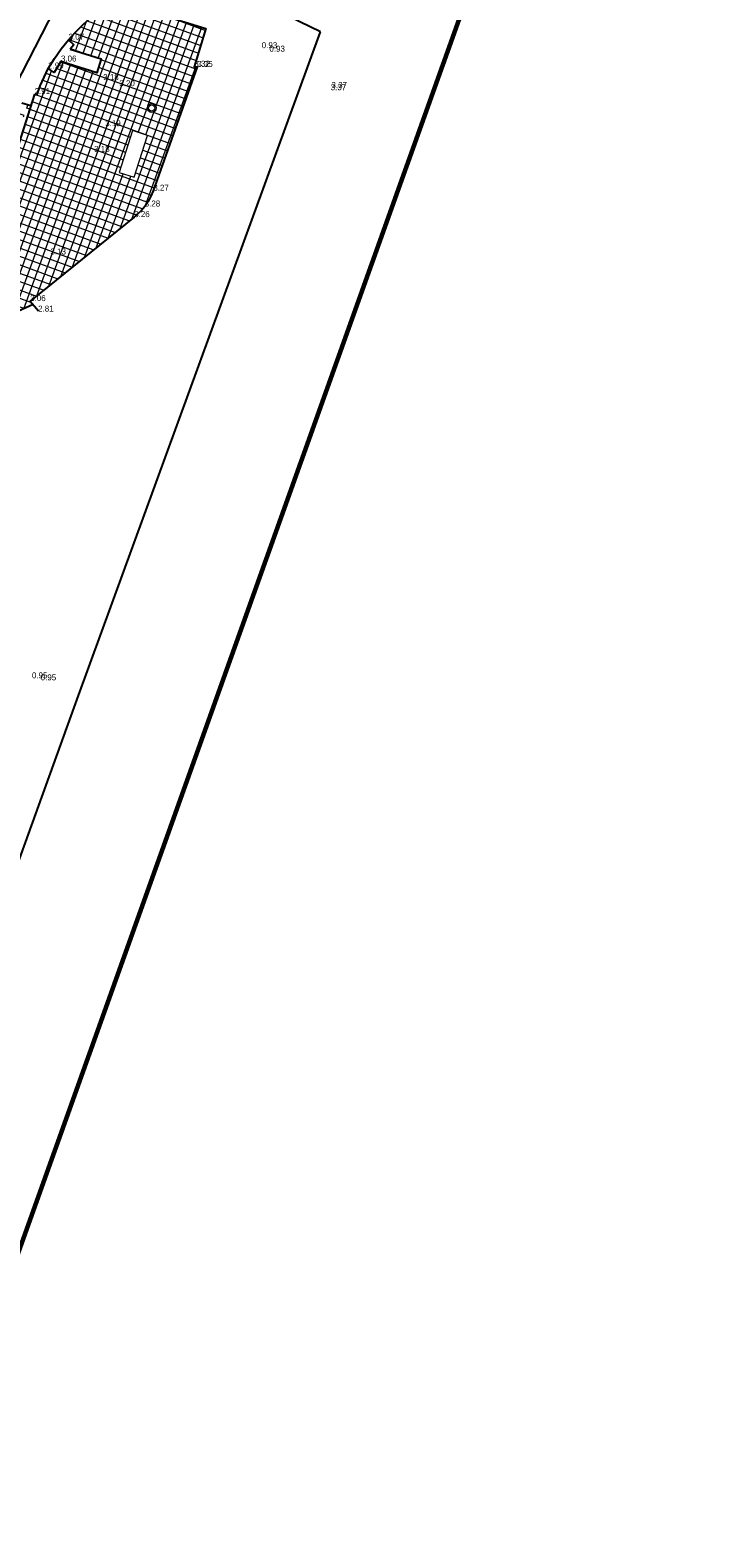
# Model space of a CAD drawing. Header units: metres. Extents: x 136326 to 137932, y 453212 to 454725.
# Tile 89 of 92: x 136795 to 136823, y 454390 to 454450. Entities that reach past the tile are written whole.
import ezdxf
from ezdxf import colors
from ezdxf.entities.mleader import LeaderData, LeaderLine
from ezdxf.math import Vec2, Vec3

# ---------------------------------------------------------------- set-up
doc = ezdxf.new("R2010")
doc.units = ezdxf.units.M
doc.linetypes.add('HIDDEN__G5', pattern=[1.125, 0.75, -0.375])
for name, color, linetype, lineweight in [('-DR-alg-bladkaders viewports', 7, 'Continuous', 60), ('-DR-v-vh-arc-asfalt frezen-rood', 11, 'Continuous', 9), ('-DR-v-vh-arc-tegels', 252, 'Continuous', 9)]:
    doc.layers.add(name, color=color, linetype=linetype, lineweight=lineweight)
for name, color, linetype in [('-DR-alg-projectgrens 1-200', 3, 'PROJECTGRENS_1-200'), ('-DR-bs-txt-hoogtemaat', 253, 'Continuous'), ('-DR-v-txt', 2, 'Continuous'), ('-DR-v-vh-asfalt frezen aansluiting', 1, 'HIDDEN__G5'), ('-DR-v-vh-band achterkant band', 1, 'Continuous'), ('-DR-v-vh-kantverharding asfalt fietspad', 2, 'Continuous')]:
    doc.layers.add(name, color=color, linetype=linetype)
doc.layers.add('B-ME-IE-MEUBILAIR_AFVALBAK-S', color=1, linetype='Continuous', lineweight=0, true_color=0xff0000)
doc.layers.add('B-ME-IE-MEUBILAIR_WEGMEUBILAIR_ZITBANK-G', color=7, linetype='Continuous', lineweight=0, true_color=0xcc6666)
doc.styles.add('18_200', font='romans', dxfattribs={"width": 0.8, "height": 0.36})
doc.styles.add('CE', font='txt', dxfattribs={"height": 1.8})
doc.styles.add('Drong', font='txt', dxfattribs={"height": 1.8})
doc.linetypes.add('PROJECTGRENS_1-200', pattern='A,0.32,-0.13,[133,ltypeshp.shx,S=0.13,R=0,X=-0.13,Y=0],-0.13,1.27', length=1.85)

# ---------------------------------------------------------------- blocks, each defined once
blk = doc.blocks.new('afvalbak')
for radius in [0.175, 0.125]:
    blk.add_circle((0, 0), radius)
at = {"style": '18_200', "width": 0.8}
blk.add_attdef('HOOGTE', (0.236, 0.194), '', height=0.25, dxfattribs=at)

msp = doc.modelspace()

# ---------------------------------------------------------------- hatches: boundary and pattern name
at = {"layer": '-DR-v-vh-arc-asfalt frezen-rood'}
h = msp.add_hatch(dxfattribs=at)
h.set_pattern_fill('ZIGZAG', color=256, scale=0.1, angle=70.08)
h.set_pattern_definition([(70.08, (0, 0), (-0.19032902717, 0.40667844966), [0.3175, -0.3175]), (160.08, (0.10817, 0.2985), (-0.40667844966, -0.19032902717), [0.3175, -0.3175])])
h.paths.add_polyline_path([(136795.385, 454447.104), (136793.631, 454447.667), (136793.478, 454447.191), (136795.232, 454446.628)])
at = {"layer": '-DR-v-vh-arc-tegels'}
h = msp.add_hatch(dxfattribs=at)
h.set_pattern_fill('ANSI37', color=256, scale=0.1, angle=295.01)
h.paths.add_polyline_path([(136800.227, 454443.465), (136800.321, 454443.689), (136802.09, 454448.674), (136801.972, 454448.683), (136802.438, 454450.221), (136799.104, 454451.248), (136798.933, 454451.532), (136798.155, 454450.965), (136797.788, 454450.654), (136797.479, 454450.375), (136797.186, 454450.081), (136796.908, 454449.772), (136797.114, 454449.573), (136796.967, 454449.392), (136798.217, 454448.996), (136798.043, 454448.433), (136796.888, 454448.796), (136796.601, 454448.891), (136796.332, 454448.454), (136796.084, 454448.61), (136795.919, 454448.268), (136795.77, 454447.919), (136795.638, 454447.563), (136795.536, 454447.572), (136793.109, 454439.971), (136792.812, 454438.968), (136792.775, 454438.855), (136794.174, 454438.518), (136795.482, 454439.101), (136795.361, 454439.24), (136799.55, 454442.623), (136799.703, 454442.753), (136799.845, 454442.896), (136799.974, 454443.051), (136800.111, 454443.251)])
h.paths.add_polyline_path([(136798.947, 454444.422), (136799.478, 454446.111), (136800.087, 454445.919), (136799.556, 454444.231)], flags=16)
h.paths.add_polyline_path([(136800.082, 454447.022, -1), (136800.432, 454447.022, -1)], flags=16)
h.paths.add_polyline_path([(136800.132, 454447.022, -1), (136800.382, 454447.022, -1)], flags=0)

# ---------------------------------------------------------------- linework, layer by layer
at = {"layer": '-DR-alg-bladkaders viewports'}
msp.add_lwpolyline([(136823.357, 454480.592), (136757.911, 454297.452), (136709.237, 454314.846), (136774.682, 454497.986)], close=True, dxfattribs=at)
at = {"layer": '-DR-alg-projectgrens 1-200', "flags": 128}
msp.add_lwpolyline([(136672.431, 453896.561), (136667.194, 453897.489), (136645.076, 453905.171), (136624.477, 453912.593), (136625.184, 453914.831), (136624.39, 453916.757), (136621.163, 453919.31), (136624.07, 453927.399), (136623.281, 453929.136), (136623.21, 453929.192), (136624.085, 453931.643), (136629.304, 453946.51), (136630.541, 453950.147), (136638.492, 453971.96), (136644.073, 453987.263), (136644.824, 453989.705), (136651.204, 454007.423), (136658.506, 454027.642), (136665.47, 454047.006), (136669.496, 454058.357), (136675.354, 454074.419), (136676.258, 454077.094), (136678.747, 454083.756), (136682.526, 454094.171), (136686.101, 454103.639), (136687.039, 454106.475), (136697.795, 454137.242), (136697.717, 454137.253), (136705.555, 454159.78), (136713.078, 454181.729), (136719.605, 454200.719), (136727.498, 454223.752), (136730.581, 454232.718), (136734.46, 454243.959), (136738.033, 454254.306), (136742.183, 454266.266), (136750.568, 454290.842), (136760.393, 454319.456), (136770.666, 454349.328), (136772.713, 454355.238), (136774.612, 454360.473), (136776.998, 454367), (136784.306, 454387.208), (136790.339, 454404.083), (136797.311, 454423.36), (136807.058, 454450.093), (136800.646, 454453.198), (136785.078, 454462.694), (136769.745, 454470.235), (136763.463, 454464.393), (136767.222, 454456.488), (136768.447, 454452.902), (136769.612, 454448.539), (136767.19, 454443.604), (136763.98, 454431.785), (136763.498, 454430.807), (136764.785, 454430.222), (136759.65, 454419.865), (136760.207, 454419.614), (136758.305, 454415.755), (136757.433, 454413.928), (136755.514, 454410.037), (136754.993, 454410.292), (136749.872, 454399.962), (136748.616, 454400.585), (136748.548, 454400.448), (136744.287, 454402.547), (136738.76, 454389.718), (136744.829, 454387.062), (136753.517, 454383.259), (136750.445, 454376.232), (136747.3, 454368.999), (136747.702, 454368.821), (136745.421, 454363.658), (136743.771, 454359.882), (136741.474, 454354.715), (136741.107, 454354.878), (136737.945, 454347.853), (136734.86, 454340.776), (136727.193, 454344.181), (136720.397, 454330.285), (136716.705, 454321.73), (136725.346, 454317.886), (136722.199, 454310.807), (136718.145, 454301.488), (136714.131, 454292.713), (136709.748, 454294.641), (136707.09, 454288.607), (136709.573, 454287.506), (136709.53, 454287.41), (136709.617, 454287.371), (136709.424, 454286.945), (136712.118, 454285.768), (136724.405, 454280.406), (136724.395, 454280.372), (136724.56, 454280.301), (136719.327, 454264.621), (136718.554, 454264.279), (136712.149, 454267.043), (136705.337, 454251.495), (136713.155, 454248.122), (136713.63, 454247.107), (136703.363, 454216.017), (136702.53, 454215.665), (136698.406, 454217.526), (136692.762, 454204.705), (136698.169, 454202.287), (136696.085, 454197.547), (136697.116, 454197.066), (136693.34, 454185.771), (136691.21, 454179.799), (136691.154, 454179.818), (136689.257, 454174.47), (136688.677, 454172.922), (136686.645, 454167.859), (136686.793, 454167.806), (136683.499, 454158.729), (136679.62, 454148.161), (136677.544, 454142.392), (136675.601, 454137.021), (136671.76, 454126.401), (136667.085, 454113.483), (136666.31, 454113.053), (136658.978, 454114.558), (136655.858, 454098.89), (136661.092, 454097.825), (136661.269, 454097.519), (136621.35, 453987.863), (136615.212, 453990.581), (136612.094, 453983.671), (136608.8, 453985.139), (136606.115, 453979.27), (136610.368, 453977.386), (136616.099, 453974.911), (136616.418, 453974.217), (136608.394, 453952.136), (136599.91, 453929.479), (136596.333, 453930.847), (136596.703, 453931.801), (136592.691, 453933.357), (136592.582, 453933.111), (136587.167, 453935.208), (136587.113, 453935.101), (136586.908, 453935.2), (136584.73, 453936.252), (136573.42, 453911.897), (136576.906, 453910.227), (136577.755, 453910.817), (136581.71, 453908.923), (136581.78, 453907.891), (136588.355, 453904.743), (136581.357, 453890.288), (136584.408, 453889.218), (136581.92, 453882.301), (136582.601, 453881.581), (136581.142, 453877.478), (136580.13, 453877.281), (136578.301, 453872.104), (136578.986, 453871.382), (136577.526, 453867.309), (136576.539, 453867.19), (136574.654, 453861.99), (136575.357, 453861.219), (136573.859, 453857.098), (136572.823, 453856.858), (136568.249, 453844.056), (136569.051, 453843.723), (136568.246, 453841.986), (136569.916, 453841.29), (136566.692, 453833.862), (136560.757, 453836.486), (136555.193, 453823.556), (136563.207, 453820.33), (136562.244, 453817.938), (136562.059, 453818.012), (136558.019, 453808.014), (136558.218, 453807.935), (136557.146, 453805.252), (136555.477, 453804.556), (136553.671, 453802.5), (136552.612, 453799.698), (136545.82, 453781.422), (136541.647, 453783.356), (136534.75, 453768.68), (136539.525, 453766.451), (136534.814, 453753.868), (136534.789, 453753.879), (136534.379, 453752.873), (136534.182, 453752.96), (136532.926, 453749.667), (136533.099, 453749.603), (136532.772, 453748.705), (136532.584, 453748.792), (136530.457, 453743.085), (136530.627, 453743.022), (136516.493, 453704.592), (136514.575, 453699.22), (136492.181, 453636.401), (136492.736, 453636.204), (136489.157, 453626.341), (136485.079, 453628.249), (136478.16, 453613.788), (136483.141, 453611.479), (136461.867, 453552.94), (136457.354, 453554.582), (136454.06, 453545.417), (136458.648, 453543.776), (136443.598, 453501.593), (136437.009, 453503.95), (136431.442, 453488.403), (136437.02, 453486.393), (136418.282, 453434.811), (136419.185, 453434.431), (136413.9, 453419.737), (136407.364, 453401.466), (136407.056, 453400.056), (136406.467, 453398.451), (136401.897, 453385.592), (136396.197, 453388.282), (136390.097, 453375.66), (136397.157, 453372.353), (136391.911, 453357.791), (136390.965, 453355.464), (136388.624, 453350.371), (136384.302, 453352.274), (136382.126, 453347.544), (136391.358, 453344.243), (136383.168, 453321.66), (136379.275, 453323.116), (136369.941, 453296.994), (136366.76, 453298.169), (136365.332, 453294.302), (136367.975, 453293.349), (136367.397, 453291.75), (136367.871, 453291.227), (136363.518, 453279.255), (136362.091, 453275.277), (136356.432, 453259.57), (136355.262, 453256.31), (136348.508, 453237.967), (136370.649, 453230.069), (136374.328, 453240.694), (136372.767, 453241.803), (136382.163, 453267.942), (136384.551, 453274.649), (136388.98, 453286.656), (136392.893, 453297.449), (136398.36, 453312.66), (136406.212, 453334.431), (136411.924, 453350.355), (136415.827, 453361.341), (136419.474, 453371.398), (136422.516, 453379.917), (136425.014, 453387.05), (136430.128, 453401.329), (136433.008, 453409.364), (136437.5, 453421.973), (136444.424, 453441.303), (136447.898, 453451.043), (136454.668, 453469.854), (136458.254, 453479.666), (136467.647, 453501.921), (136478.422, 453531.465), (136485.603, 453551.259), (136497.269, 453583.741), (136504.565, 453604), (136511.581, 453623.496), (136513.58, 453629.053), (136518.673, 453642.888), (136519.015, 453643.404), (136522.68, 453653.62), (136522.664, 453653.957), (136523.62, 453656.594), (136528.73, 453670.926), (136534.757, 453688.003), (136543.62, 453712.768), (136551.352, 453734.38), (136563.425, 453767.68), (136566.609, 453776.654), (136569.182, 453777.966), (136577.487, 453774.867), (136583.873, 453792.703), (136575.924, 453795.622), (136575.205, 453797.155), (136576.997, 453801.811), (136581.956, 453815.424), (136586.269, 453827.274), (136591.149, 453840.672), (136596.411, 453855.14), (136603.758, 453874.947), (136606.204, 453881.939), (136608.18, 453887.612), (136608.471, 453887.616), (136610.071, 453888.673), (136612.877, 453896.334), (136616.917, 453896.194), (136618.846, 453897.187), (136619.756, 453899.432), (136644.445, 453890.648), (136649.466, 453889.41), (136663.041, 453887.011), (136671.45, 453886.364), (136675.948, 453886.023), (136676.722, 453896.236)], close=True, dxfattribs=at)
at = {"layer": '-DR-v-vh-asfalt frezen aansluiting', "ltscale": 0.5, "flags": 128}
msp.add_lwpolyline([(136795.385, 454447.104), (136793.631, 454447.667)], dxfattribs=at)
at = {"layer": '-DR-v-vh-band achterkant band'}
for points in [[(136796.908, 454449.772), (136797.186, 454450.081), (136797.479, 454450.375), (136797.788, 454450.654), (136798.155, 454450.965), (136798.933, 454451.532), (136799.104, 454451.248), (136802.438, 454450.221), (136801.972, 454448.683), (136802.09, 454448.674), (136800.321, 454443.689), (136800.227, 454443.465), (136800.111, 454443.251), (136799.974, 454443.051), (136799.845, 454442.896), (136799.703, 454442.753), (136799.55, 454442.623), (136795.361, 454439.24), (136795.703, 454438.849)], [(136795.536, 454447.572), (136795.638, 454447.563), (136795.77, 454447.919), (136795.919, 454448.268), (136796.084, 454448.61)], [(136795.482, 454439.101), (136794.174, 454438.518), (136792.772, 454438.856)]]:
    msp.add_lwpolyline(points, dxfattribs=at)
msp.add_lwpolyline([(136796.967, 454449.392), (136798.217, 454448.996), (136798.043, 454448.433), (136796.888, 454448.796), (136796.601, 454448.891), (136796.332, 454448.454), (136796.084, 454448.61), (136796.335, 454449.013), (136796.61, 454449.401), (136796.908, 454449.772), (136797.114, 454449.573)], close=True, dxfattribs=at)
at = {"layer": '-DR-v-vh-kantverharding asfalt fietspad'}
msp.add_lwpolyline([(136795.538, 454447.58), (136793.109, 454439.971), (136792.812, 454438.968), (136791.854, 454436.065), (136791.521, 454435.052), (136791.392, 454434.668), (136791.038, 454433.589), (136789.486, 454428.897), (136786.31, 454418.642), (136782.771, 454407.587), (136777.928, 454392.335), (136774.972, 454382.974), (136774.268, 454380.756), (136770.666, 454369.283), (136769.653, 454366.057), (136768.619, 454362.837), (136767.563, 454359.624), (136765.513, 454353.58)], dxfattribs=at)
at = {"layer": 'B-ME-IE-MEUBILAIR_WEGMEUBILAIR_ZITBANK-G', "linetype": 'Continuous'}
msp.add_lwpolyline([(136799.478, 454446.111), (136798.947, 454444.422), (136799.556, 454444.231), (136800.087, 454445.919), (136799.478, 454446.111)], close=True, dxfattribs=at)

# ---------------------------------------------------------------- block references
at = {"layer": 'B-ME-IE-MEUBILAIR_AFVALBAK-S'}
msp.add_blockref('afvalbak', (136800.257, 454447.022), dxfattribs=at)

# ---------------------------------------------------------------- texts
at = {"layer": '-DR-bs-txt-hoogtemaat', "color": 253, "char_height": 0.24, "attachment_point": 7, "style": 'Drong'}
for s, insert in [('3.07', (136796.908, 454449.772, 3.073)), ('0.93', (136804.687, 454449.429, 0.931)), ('0.93', (136804.996, 454449.287, 0.929)), ('2.99', (136796.084, 454448.61, 2.994)), ('3.06', (136796.601, 454448.891, 3.056)), ('3.32', (136801.972, 454448.683, 3.317)), ('3.35', (136802.09, 454448.674, 3.348)), ('3.18', (136798.304, 454448.142, 3.175)), ('3.20', (136798.953, 454447.897, 3.2)), ('3.37', (136807.496, 454447.828, 3.369)), ('2.91', (136795.538, 454447.58, 2.907)), ('3.37', (136807.462, 454447.734, 3.369)), ('3.19', (136798.383, 454446.287, 3.185)), ('3.18', (136797.937, 454445.251, 3.184)), ('3.27', (136800.321, 454443.689, 3.265)), ('3.28', (136799.974, 454443.051, 3.279)), ('3.26', (136799.55, 454442.623, 3.262)), ('3.13', (136796.178, 454441.118, 3.13)), ('3.06', (136795.361, 454439.24, 3.06)), ('2.81', (136795.681, 454438.819, 2.811)), ('0.95', (136795.431, 454424.043, 0.949)), ('0.95', (136795.785, 454423.963, 0.949))]:
    msp.add_mtext(s, dxfattribs=dict(at, insert=insert))

# ---------------------------------------------------------------- leaders
at = {"layer": '-DR-v-txt'}
ml = msp.add_multileader_mtext('Standard', dxfattribs=at)
ml.set_content('Frezen getrapte aansluiting\\P- 30 mm', color=7, style='CE')
ml.set_leader_properties(color=256, linetype='ByLayer', lineweight=-1)
ml.build(insert=Vec2(0, 0))
ml.multileader.update_dxf_attribs({"text_left_attachment_type": 5, "text_right_attachment_type": 5, "dogleg_length": 1, "arrow_head_size": 0.5, "scale": 0.2})
ctx = ml.context
ctx.base_point, ctx.scale, ctx.char_height, ctx.arrow_head_size, ctx.landing_gap_size, ctx.plane_origin, ctx.plane_x_axis, ctx.plane_y_axis = Vec3(136799.004, 454456.255), 0.2, 0.36, 0.5, 0.04, Vec3(136802.089, 454459.796), Vec3(0.336438, 0.941706), Vec3(-0.941706, 0.336438)
ctx.left_attachment, ctx.right_attachment = 5, 5
notes = []
notes.append((ctx, [(1, (1, 1, 0), (136798.937, 454456.067), (0.336438, 0.941706), 0.2, [(0, [(136794.541, 454447.469)], 0, [])])]))
ctx.mtext.insert, ctx.mtext.text_direction, ctx.mtext.rotation, ctx.mtext.flow_direction = Vec3(136798.042, 454456.641), Vec3(0.336438, 0.941706), 1.227665, 5
for ctx, leaders in notes:
    for number, flags, end, landing, length, lines in leaders:
        leader = LeaderData()
        leader.index, (leader.has_last_leader_line, leader.has_dogleg_vector, leader.attachment_direction) = number, flags
        leader.last_leader_point, leader.dogleg_vector, leader.dogleg_length = Vec3(end), Vec3(landing), length
        for number, points, colour, breaks in lines:
            line = LeaderLine()
            line.index, line.vertices, line.color, line.breaks = number, Vec3.list(points), colors.encode_raw_color(colour), breaks
            leader.lines.append(line)
        ctx.leaders.append(leader)

doc.saveas('drawing.dxf')
